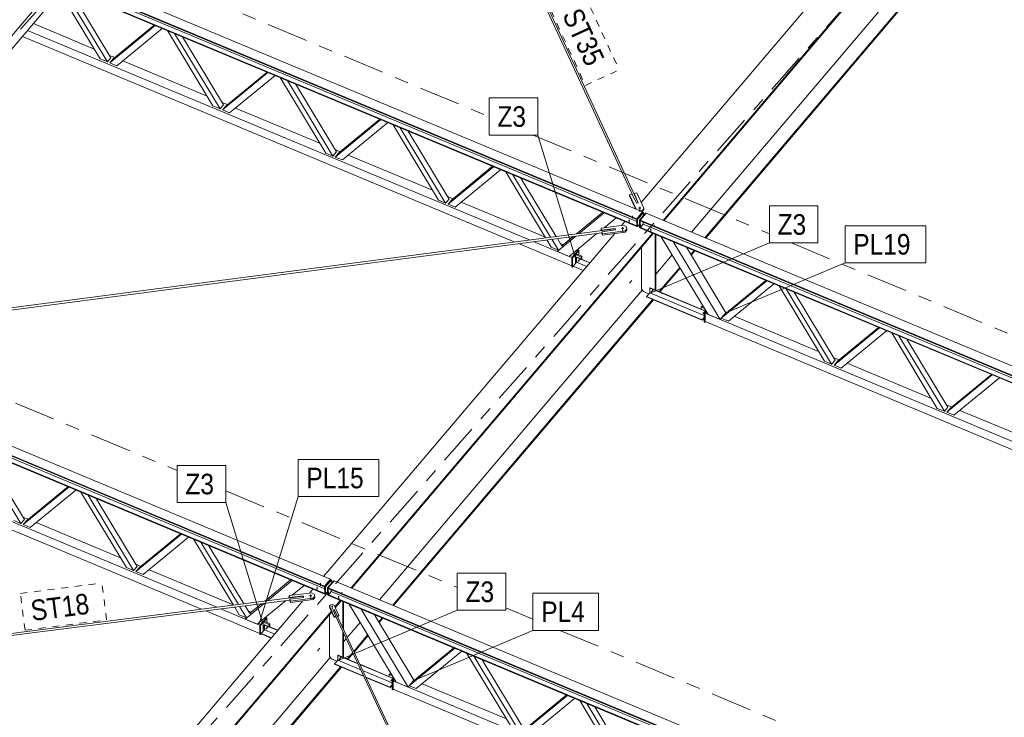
# Model space of a CAD drawing. Header units: millimetres. Extents: x -698 to 216, y -34 to 576.
# Tile 63 of 88: x -78 to -7, y 116 to 166. Entities that reach past the tile are written whole.
import ezdxf

# ---------------------------------------------------------------- set-up
doc = ezdxf.new("R2010")
doc.units = ezdxf.units.MM
for name, pattern in [('XKITLINE00', [0]), ('XKITLINE02', [4, 2, -2]), ('XKITLINE03', [6, 3, -1, 1, -1]), ('XKITLINE04', [3, 0.5, -0.5, 0.5, -0.5, 0.5, -0.5])]:
    doc.linetypes.add(name, pattern=pattern)
for name, color, linetype, lineweight in [('Element', 2, 'Continuous', 0), ('Spoina', 1, 'Continuous', 0), ('Znak elementu', 2, 'Continuous', 0), ('Śruba', 3, 'Continuous', 0)]:
    doc.layers.add(name, color=color, linetype=linetype, lineweight=lineweight)
doc.styles.add('ARIAL', font='ARIAL.TTF')

msp = doc.modelspace()

# ---------------------------------------------------------------- hatches: boundary and pattern name
at = {"layer": 'Śruba'}
for points in [[(-33.118, 152.604), (-33.127, 152.604), (-33.135, 152.606), (-33.144, 152.608), (-33.152, 152.61), (-33.16, 152.613), (-33.167, 152.617), (-33.174, 152.621), (-33.18, 152.626), (-33.186, 152.631), (-33.19, 152.636), (-33.194, 152.642), (-33.197, 152.648), (-33.2, 152.654), (-33.201, 152.66), (-33.202, 152.666), (-33.202, 152.673), (-33.2, 152.679), (-33.198, 152.685), (-33.195, 152.691), (-33.192, 152.697), (-33.187, 152.703), (-33.182, 152.708), (-33.176, 152.713), (-33.169, 152.717), (-33.162, 152.721), (-33.155, 152.725), (-33.147, 152.727), (-33.138, 152.73), (-33.13, 152.732), (-33.121, 152.733), (-33.112, 152.733), (-33.103, 152.733), (-33.094, 152.732), (-33.085, 152.731), (-33.076, 152.729), (-33.068, 152.727), (-33.061, 152.724), (-33.053, 152.72), (-33.046, 152.716), (-33.04, 152.711), (-33.035, 152.706), (-33.03, 152.701), (-33.026, 152.695), (-33.023, 152.689), (-33.021, 152.683), (-33.019, 152.677), (-33.019, 152.671), (-33.019, 152.664), (-33.02, 152.658), (-33.022, 152.652), (-33.025, 152.646), (-33.029, 152.64), (-33.033, 152.634), (-33.038, 152.629), (-33.044, 152.624), (-33.051, 152.62), (-33.058, 152.616), (-33.066, 152.612), (-33.074, 152.609), (-33.082, 152.607), (-33.091, 152.605), (-33.1, 152.604), (-33.109, 152.604)], [(-34.36, 151.134), (-34.369, 151.135), (-34.378, 151.136), (-34.386, 151.138), (-34.394, 151.14), (-34.402, 151.144), (-34.409, 151.147), (-34.416, 151.151), (-34.422, 151.156), (-34.428, 151.161), (-34.432, 151.166), (-34.436, 151.172), (-34.44, 151.178), (-34.442, 151.184), (-34.443, 151.19), (-34.444, 151.197), (-34.444, 151.203), (-34.443, 151.209), (-34.44, 151.215), (-34.438, 151.221), (-34.434, 151.227), (-34.429, 151.233), (-34.424, 151.238), (-34.418, 151.243), (-34.412, 151.247), (-34.405, 151.251), (-34.397, 151.255), (-34.389, 151.258), (-34.38, 151.26), (-34.372, 151.262), (-34.363, 151.263), (-34.354, 151.263), (-34.345, 151.263), (-34.336, 151.263), (-34.327, 151.261), (-34.319, 151.259), (-34.31, 151.257), (-34.303, 151.254), (-34.295, 151.25), (-34.289, 151.246), (-34.282, 151.241), (-34.277, 151.236), (-34.272, 151.231), (-34.268, 151.225), (-34.265, 151.219), (-34.263, 151.213), (-34.261, 151.207), (-34.261, 151.201), (-34.261, 151.194), (-34.262, 151.188), (-34.264, 151.182), (-34.267, 151.176), (-34.271, 151.17), (-34.275, 151.164), (-34.281, 151.159), (-34.286, 151.154), (-34.293, 151.15), (-34.3, 151.146), (-34.308, 151.142), (-34.316, 151.14), (-34.324, 151.137), (-34.333, 151.135), (-34.342, 151.134), (-34.351, 151.134)], [(-33.89, 151.712), (-33.901, 151.714), (-33.912, 151.718), (-33.921, 151.723), (-33.928, 151.729), (-33.933, 151.736), (-33.937, 151.744), (-33.938, 151.752), (-33.937, 151.76), (-33.934, 151.768), (-33.929, 151.775), (-33.922, 151.781), (-33.913, 151.787), (-33.903, 151.791), (-33.892, 151.793), (-33.881, 151.794), (-33.87, 151.794), (-33.859, 151.792), (-33.848, 151.788), (-33.839, 151.783), (-33.832, 151.777), (-33.826, 151.77), (-33.823, 151.762), (-33.822, 151.754), (-33.823, 151.746), (-33.826, 151.739), (-33.831, 151.731), (-33.838, 151.725), (-33.847, 151.72), (-33.857, 151.715), (-33.868, 151.713), (-33.879, 151.712)], [(-32.323, 151.058), (-32.334, 151.06), (-32.344, 151.063), (-32.353, 151.068), (-32.361, 151.074), (-32.366, 151.081), (-32.37, 151.089), (-32.371, 151.097), (-32.37, 151.105), (-32.367, 151.113), (-32.362, 151.12), (-32.355, 151.127), (-32.346, 151.132), (-32.336, 151.136), (-32.325, 151.139), (-32.314, 151.14), (-32.302, 151.139), (-32.291, 151.137), (-32.281, 151.133), (-32.272, 151.128), (-32.265, 151.122), (-32.259, 151.115), (-32.256, 151.108), (-32.254, 151.1), (-32.255, 151.092), (-32.258, 151.084), (-32.264, 151.077), (-32.271, 151.07), (-32.279, 151.065), (-32.289, 151.061), (-32.3, 151.058), (-32.312, 151.057)], [(-37.526, 148.846), (-37.519, 148.837), (-37.514, 148.828), (-37.51, 148.819), (-37.508, 148.81), (-37.508, 148.801), (-37.51, 148.794), (-37.514, 148.788), (-37.52, 148.784), (-37.527, 148.781), (-37.535, 148.78), (-37.544, 148.78), (-37.553, 148.783), (-37.563, 148.787), (-37.573, 148.793), (-37.582, 148.8), (-37.59, 148.808), (-37.597, 148.816), (-37.602, 148.826), (-37.606, 148.835), (-37.608, 148.844), (-37.607, 148.852), (-37.605, 148.859), (-37.602, 148.865), (-37.596, 148.87), (-37.589, 148.873), (-37.581, 148.874), (-37.572, 148.873), (-37.562, 148.871), (-37.552, 148.867), (-37.543, 148.861), (-37.534, 148.854)], [(-32.198, 146.62), (-32.191, 146.611), (-32.186, 146.602), (-32.182, 146.593), (-32.18, 146.584), (-32.18, 146.576), (-32.182, 146.569), (-32.186, 146.563), (-32.191, 146.558), (-32.198, 146.555), (-32.207, 146.554), (-32.216, 146.555), (-32.225, 146.557), (-32.235, 146.561), (-32.245, 146.567), (-32.254, 146.574), (-32.262, 146.582), (-32.269, 146.591), (-32.274, 146.6), (-32.278, 146.609), (-32.279, 146.618), (-32.279, 146.626), (-32.277, 146.634), (-32.273, 146.64), (-32.268, 146.644), (-32.261, 146.647), (-32.253, 146.648), (-32.244, 146.648), (-32.234, 146.645), (-32.224, 146.641), (-32.215, 146.635), (-32.206, 146.628)], [(-28.437, 145.049), (-28.43, 145.041), (-28.425, 145.031), (-28.421, 145.022), (-28.419, 145.013), (-28.419, 145.005), (-28.421, 144.998), (-28.425, 144.992), (-28.431, 144.987), (-28.438, 144.984), (-28.446, 144.983), (-28.455, 144.984), (-28.465, 144.986), (-28.474, 144.99), (-28.484, 144.996), (-28.493, 145.003), (-28.501, 145.011), (-28.508, 145.02), (-28.513, 145.029), (-28.517, 145.038), (-28.519, 145.047), (-28.519, 145.055), (-28.517, 145.063), (-28.513, 145.069), (-28.507, 145.073), (-28.5, 145.076), (-28.492, 145.077), (-28.483, 145.077), (-28.473, 145.074), (-28.464, 145.07), (-28.454, 145.064), (-28.445, 145.057)], [(-56.586, 124.965), (-56.597, 124.967), (-56.608, 124.971), (-56.617, 124.976), (-56.624, 124.982), (-56.629, 124.989), (-56.633, 124.996), (-56.634, 125.004), (-56.633, 125.012), (-56.63, 125.02), (-56.625, 125.028), (-56.618, 125.034), (-56.609, 125.039), (-56.599, 125.043), (-56.588, 125.046), (-56.577, 125.047), (-56.566, 125.046), (-56.555, 125.044), (-56.544, 125.041), (-56.535, 125.036), (-56.528, 125.03), (-56.522, 125.023), (-56.519, 125.015), (-56.518, 125.007), (-56.519, 124.999), (-56.522, 124.991), (-56.527, 124.984), (-56.534, 124.977), (-56.543, 124.972), (-56.553, 124.968), (-56.564, 124.966), (-56.575, 124.964)], [(-57.054, 124.387), (-57.063, 124.388), (-57.071, 124.389), (-57.08, 124.391), (-57.088, 124.394), (-57.096, 124.397), (-57.103, 124.401), (-57.11, 124.405), (-57.116, 124.409), (-57.122, 124.414), (-57.126, 124.42), (-57.13, 124.425), (-57.134, 124.431), (-57.136, 124.437), (-57.137, 124.444), (-57.138, 124.45), (-57.138, 124.456), (-57.136, 124.463), (-57.134, 124.469), (-57.131, 124.475), (-57.128, 124.481), (-57.123, 124.486), (-57.118, 124.492), (-57.112, 124.497), (-57.106, 124.501), (-57.098, 124.505), (-57.091, 124.508), (-57.083, 124.511), (-57.074, 124.514), (-57.066, 124.515), (-57.057, 124.516), (-57.048, 124.517), (-57.039, 124.517), (-57.03, 124.516), (-57.021, 124.515), (-57.013, 124.513), (-57.004, 124.51), (-56.997, 124.507), (-56.989, 124.504), (-56.983, 124.5), (-56.976, 124.495), (-56.971, 124.49), (-56.966, 124.485), (-56.962, 124.479), (-56.959, 124.473), (-56.957, 124.467), (-56.955, 124.461), (-56.955, 124.454), (-56.955, 124.448), (-56.956, 124.442), (-56.958, 124.435), (-56.961, 124.429), (-56.965, 124.423), (-56.969, 124.418), (-56.974, 124.413), (-56.98, 124.408), (-56.987, 124.403), (-56.994, 124.399), (-57.002, 124.396), (-57.01, 124.393), (-57.018, 124.391), (-57.027, 124.389), (-57.036, 124.388), (-57.045, 124.387)], [(-55.019, 124.31), (-55.03, 124.312), (-55.04, 124.316), (-55.049, 124.321), (-55.057, 124.327), (-55.062, 124.334), (-55.066, 124.342), (-55.067, 124.35), (-55.066, 124.358), (-55.063, 124.366), (-55.058, 124.373), (-55.051, 124.379), (-55.042, 124.385), (-55.032, 124.389), (-55.021, 124.391), (-55.01, 124.392), (-54.998, 124.392), (-54.987, 124.39), (-54.977, 124.386), (-54.968, 124.381), (-54.961, 124.375), (-54.955, 124.368), (-54.952, 124.36), (-54.95, 124.352), (-54.951, 124.344), (-54.954, 124.336), (-54.96, 124.329), (-54.967, 124.323), (-54.975, 124.317), (-54.985, 124.313), (-54.996, 124.311), (-55.008, 124.31)], [(-55.496, 123.635), (-55.507, 123.637), (-55.517, 123.641), (-55.526, 123.646), (-55.534, 123.652), (-55.539, 123.659), (-55.543, 123.666), (-55.544, 123.674), (-55.543, 123.683), (-55.54, 123.69), (-55.535, 123.698), (-55.528, 123.704), (-55.519, 123.709), (-55.509, 123.713), (-55.498, 123.716), (-55.487, 123.717), (-55.475, 123.717), (-55.464, 123.714), (-55.454, 123.711), (-55.445, 123.706), (-55.438, 123.7), (-55.432, 123.693), (-55.429, 123.685), (-55.427, 123.677), (-55.428, 123.669), (-55.432, 123.661), (-55.437, 123.654), (-55.444, 123.648), (-55.453, 123.642), (-55.463, 123.638), (-55.474, 123.636), (-55.485, 123.635)], [(-60.222, 122.098), (-60.215, 122.09), (-60.21, 122.08), (-60.206, 122.071), (-60.204, 122.062), (-60.204, 122.054), (-60.206, 122.047), (-60.21, 122.041), (-60.216, 122.036), (-60.223, 122.033), (-60.231, 122.032), (-60.24, 122.033), (-60.249, 122.035), (-60.259, 122.04), (-60.269, 122.045), (-60.278, 122.052), (-60.286, 122.06), (-60.293, 122.069), (-60.298, 122.078), (-60.302, 122.087), (-60.303, 122.096), (-60.303, 122.105), (-60.301, 122.112), (-60.298, 122.118), (-60.292, 122.122), (-60.285, 122.125), (-60.277, 122.126), (-60.268, 122.126), (-60.258, 122.123), (-60.248, 122.119), (-60.239, 122.113), (-60.23, 122.106)], [(-54.894, 119.888), (-54.887, 119.88), (-54.882, 119.87), (-54.878, 119.861), (-54.876, 119.852), (-54.876, 119.844), (-54.878, 119.837), (-54.882, 119.831), (-54.888, 119.826), (-54.895, 119.823), (-54.903, 119.822), (-54.912, 119.823), (-54.922, 119.825), (-54.931, 119.829), (-54.941, 119.835), (-54.95, 119.842), (-54.958, 119.85), (-54.965, 119.859), (-54.97, 119.868), (-54.974, 119.877), (-54.976, 119.886), (-54.976, 119.894), (-54.974, 119.902), (-54.97, 119.908), (-54.964, 119.912), (-54.957, 119.915), (-54.949, 119.916), (-54.94, 119.916), (-54.93, 119.913), (-54.921, 119.909), (-54.911, 119.903), (-54.902, 119.896)], [(-51.133, 118.317), (-51.126, 118.309), (-51.121, 118.299), (-51.117, 118.29), (-51.116, 118.281), (-51.116, 118.273), (-51.118, 118.266), (-51.122, 118.26), (-51.127, 118.255), (-51.134, 118.252), (-51.142, 118.251), (-51.151, 118.252), (-51.161, 118.254), (-51.171, 118.258), (-51.18, 118.264), (-51.189, 118.271), (-51.197, 118.279), (-51.204, 118.288), (-51.209, 118.297), (-51.213, 118.306), (-51.215, 118.315), (-51.215, 118.324), (-51.213, 118.331), (-51.209, 118.337), (-51.204, 118.341), (-51.197, 118.344), (-51.188, 118.345), (-51.179, 118.345), (-51.17, 118.342), (-51.16, 118.338), (-51.15, 118.332), (-51.141, 118.325)]]:
    msp.add_hatch(color=256, dxfattribs=at).paths.add_polyline_path(points, flags=17)

# ---------------------------------------------------------------- linework, layer by layer
at = {"layer": 'Element', "linetype": 'XKITLINE00', "lineweight": 0}
for p, q in [((-33.233, 153.042), (-52.545, 194.972)), ((-33.671, 153.68), (-52.355, 194.248)), ((-118.134, 187.997), (-32.9, 152.394)), ((-33.332, 151.885), (-118.566, 187.488)), ((-33.331, 151.838), (-118.565, 187.441)), ((-33.32, 151.367), (-118.554, 186.97)), ((-33.319, 151.32), (-118.553, 186.923)), ((-33.007, 153.075), (-14.544, 174.834)), ((-31.41, 151.772), (-12.549, 174)), ((-31.35, 151.747), (-12.547, 173.906)), ((-75.661, 169.381), (-33.327, 151.698)), ((-29.35, 150.912), (-13.416, 169.686)), ((-28.374, 150.504), (-12.44, 169.278)), ((-28.313, 150.479), (-12.438, 169.184)), ((-75.866, 168.644), (-97.145, 143.567)), ((-71.834, 163.305), (-74.954, 168.476)), ((-74.559, 168.547), (-71.575, 163.6)), ((-75.845, 167.702), (-96.58, 143.266)), ((-72.352, 163.522), (-75.211, 168.26)), ((-77.634, 165.594), (-41.13, 150.346)), ((-77.213, 166.089), (-72.785, 164.239)), ((-71.662, 163.234), (-68.353, 165.954)), ((-71.403, 163.528), (-68.418, 165.981)), ((-67.835, 165.738), (-71.144, 163.017)), ((-64.15, 160.096), (-67.459, 165.581)), ((-78.013, 165.147), (-42.232, 150.202)), ((-63.632, 159.879), (-66.941, 165.364)), ((-66.357, 165.12), (-63.373, 160.174)), ((-71.834, 163.305), (-72.352, 163.522)), ((-71.575, 163.6), (-71.834, 163.305)), ((-71.683, 163.779), (-71.295, 163.617)), ((-71.662, 163.234), (-71.403, 163.528)), ((-70.711, 163.373), (-64.583, 160.813)), ((-71.144, 163.017), (-71.662, 163.234)), ((-63.46, 159.807), (-60.151, 162.528)), ((-63.201, 160.102), (-60.216, 162.555)), ((-59.633, 162.312), (-62.942, 159.591)), ((-55.948, 156.67), (-59.257, 162.155)), ((-55.43, 156.453), (-58.739, 161.938)), ((-140.83, 161.25), (-55.596, 125.647)), ((-58.155, 161.694), (-55.17, 156.747)), ((-56.028, 125.138), (-141.262, 160.741)), ((-56.027, 125.091), (-141.261, 160.694)), ((-56.016, 124.62), (-141.25, 160.223)), ((-56.015, 124.573), (-141.249, 160.176)), ((-63.632, 159.879), (-64.15, 160.096)), ((-63.373, 160.174), (-63.632, 159.879)), ((-63.481, 160.353), (-63.092, 160.191)), ((-63.46, 159.807), (-63.201, 160.102)), ((-62.942, 159.591), (-63.46, 159.807)), ((-62.509, 159.947), (-56.381, 157.387)), ((-55.258, 156.381), (-51.948, 159.102)), ((-54.998, 156.676), (-52.014, 159.129)), ((-51.431, 158.886), (-54.74, 156.165)), ((-47.745, 153.243), (-51.055, 158.728)), ((-47.227, 153.027), (-50.537, 158.512)), ((-49.953, 158.268), (-46.968, 153.321)), ((-55.279, 156.927), (-54.89, 156.765)), ((-55.43, 156.453), (-55.948, 156.67)), ((-55.17, 156.747), (-55.43, 156.453)), ((-55.258, 156.381), (-54.998, 156.676)), ((-54.74, 156.165), (-55.258, 156.381)), ((-54.307, 156.521), (-48.178, 153.961)), ((-47.055, 152.955), (-43.746, 155.676)), ((-46.796, 153.249), (-43.811, 155.703)), ((-43.228, 155.459), (-46.537, 152.739)), ((-39.955, 150.5), (-42.852, 155.302)), ((-39.596, 150.547), (-42.334, 155.086)), ((-39.191, 150.6), (-41.75, 154.842)), ((-46.968, 153.321), (-47.227, 153.027)), ((-47.076, 153.501), (-46.688, 153.338)), ((-33.847, 153.637), (-33.649, 153.685)), ((-33.845, 153.543), (-33.847, 153.637)), ((-33.364, 152.588), (-33.847, 153.637)), ((-33.415, 152.61), (-33.845, 153.543)), ((-33.649, 153.685), (-33.341, 153.016)), ((-33.522, 153.716), (-33.324, 153.763)), ((-33.521, 153.666), (-33.522, 153.716)), ((-33.214, 153.046), (-33.522, 153.716)), ((-33.324, 153.763), (-32.81, 152.648)), ((-47.227, 153.027), (-47.745, 153.243)), ((-47.055, 152.955), (-46.796, 153.249)), ((-46.537, 152.739), (-47.055, 152.955)), ((-46.104, 153.095), (-39.976, 150.535)), ((-33.341, 153.016), (-33.214, 153.046)), ((-32.81, 152.648), (-32.917, 152.498)), ((-32.915, 152.404), (-32.808, 152.554)), ((-32.808, 152.554), (-32.81, 152.648)), ((-37.706, 150.794), (-35.804, 152.358)), ((-37.511, 150.82), (-35.695, 152.312)), ((-35.709, 151.23), (-34.832, 151.952)), ((-35.695, 152.312), (-35.695, 152.313)), ((-34.832, 151.952), (-35.695, 152.312)), ((-34.831, 151.952), (-34.832, 151.952)), ((-32.9, 152.394), (-33.332, 151.885)), ((-33.332, 151.885), (-33.331, 151.838)), ((-33.331, 151.868), (-32.899, 152.377)), ((-33.319, 151.338), (-33.331, 151.868)), ((-33.274, 151.844), (-33.331, 151.868)), ((-32.842, 152.353), (-33.274, 151.844)), ((-33.262, 151.314), (-33.274, 151.844)), ((-33.132, 151.784), (-32.7, 152.293)), ((-33.075, 151.778), (-32.643, 152.287)), ((-32.917, 152.498), (-33.063, 152.463)), ((-32.919, 152.403), (-32.915, 152.404)), ((-32.915, 152.404), (-32.917, 152.498)), ((-32.899, 152.377), (-32.9, 152.394)), ((-32.899, 152.377), (-32.842, 152.353)), ((-32.837, 152.132), (-32.842, 152.353)), ((-32.7, 152.293), (-32.654, 152.274)), ((-32.643, 152.287), (45.539, 119.631)), ((-96.695, 143.076), (-34.894, 151.162)), ((-35.921, 151.203), (-34.278, 151.418)), ((-35.919, 151.109), (-35.921, 151.203)), ((-35.886, 151.058), (-35.921, 151.203)), ((-35.9, 151.03), (-35.919, 151.109)), ((-34.9, 151.187), (-35.886, 151.058)), ((-34.9, 151.161), (-34.9, 151.187)), ((-34.894, 151.162), (-34.9, 151.187)), ((-34.887, 151.142), (-34.894, 151.162)), ((-34.88, 151.106), (-34.887, 151.142)), ((-34.43, 151.398), (-34.188, 151.683)), ((-34.278, 151.418), (-34.086, 151.323)), ((-34.044, 151.149), (-34.181, 151.012)), ((-34.086, 151.323), (-34.044, 151.149)), ((-34.042, 151.055), (-34.044, 151.149)), ((-33.319, 151.32), (-33.32, 151.367)), ((-33.262, 151.314), (-33.319, 151.338)), ((-33.308, 151.333), (-33.319, 151.32)), ((-33.125, 151.476), (-33.262, 151.314)), ((-33.119, 151.254), (-33.132, 151.784)), ((-33.132, 151.784), (-33.075, 151.761)), ((-33.119, 151.254), (-33.062, 151.231)), ((45.107, 119.121), (-33.075, 151.778)), ((-33.075, 151.778), (-33.074, 151.731)), ((-33.062, 151.231), (-33.075, 151.761)), ((45.108, 119.074), (-33.074, 151.731)), ((-32.858, 151.502), (-33.063, 151.26)), ((45.119, 118.603), (-33.063, 151.26)), ((-33.063, 151.26), (-33.062, 151.213)), ((45.12, 118.556), (-33.062, 151.213)), ((-32.861, 151.642), (-32.858, 151.502)), ((-32.858, 151.502), (45.111, 118.934)), ((-95.672, 143.046), (-35.857, 150.873)), ((-56.101, 125.858), (-34.92, 150.821)), ((-54.106, 125.025), (-32.193, 150.85)), ((-54.046, 125), (-32.132, 150.825)), ((-39.025, 149.601), (-39.505, 150.396)), ((-39.112, 149.503), (-37.747, 150.626)), ((-38.766, 149.896), (-39.1, 150.449)), ((-38.68, 149.993), (-37.942, 150.6)), ((-38.249, 149.142), (-36.198, 150.828)), ((-35.962, 151.022), (-35.909, 151.066)), ((-35.886, 151.032), (-35.886, 151.058)), ((-35.859, 150.942), (-34.873, 151.071)), ((-35.856, 150.848), (-35.859, 150.942)), ((-35.824, 150.797), (-35.859, 150.942)), ((-35.822, 150.703), (-35.856, 150.848)), ((-34.181, 151.012), (-35.824, 150.797)), ((-35.822, 150.703), (-35.824, 150.797)), ((-34.178, 150.918), (-35.822, 150.703)), ((-34.875, 151.07), (-34.88, 151.106)), ((-34.873, 151.071), (-34.879, 151.096)), ((-34.178, 150.918), (-34.181, 151.012)), ((-34.178, 150.918), (-34.042, 151.055)), ((-32, 146.707), (-32, 150.769)), ((-31.948, 146.685), (-31.948, 150.748)), ((-31.549, 150.581), (-30.686, 150.22)), ((-31.549, 150.581), (-31.549, 150.581)), ((-31.549, 150.581), (-28.132, 144.917)), ((-41.935, 150.078), (-38.049, 148.454)), ((-40.833, 150.222), (-39.112, 149.503)), ((-39.543, 149.817), (-39.864, 150.349)), ((-39.026, 149.601), (-39.543, 149.817)), ((-38.874, 150.075), (-38.68, 149.993)), ((-38.766, 149.896), (-38.68, 149.993)), ((-32.976, 149.83), (-32.976, 146.764)), ((-30.686, 150.22), (-30.686, 150.22)), ((-30.686, 150.22), (-27.269, 144.556)), ((-26.837, 145.047), (-29.712, 149.814)), ((-39.112, 149.503), (-39.026, 149.601)), ((-39.112, 149.503), (-38.249, 149.142)), ((-39.046, 149.476), (-38.047, 149.058)), ((-37.573, 149.595), (-38.049, 149.056)), ((-38.049, 148.391), (-38.049, 149.056)), ((-38.049, 149.056), (-38.006, 149.038)), ((-37.53, 149.577), (-38.006, 149.038)), ((-38.006, 149.038), (-38.006, 148.373)), ((-37.742, 149.337), (-37.794, 149.278)), ((-37.794, 148.616), (-37.794, 149.278)), ((-37.794, 149.278), (-37.367, 149.099)), ((-37.315, 149.158), (-37.742, 149.337)), ((-37.708, 149.587), (-37.614, 149.548)), ((-37.687, 149.082), (-37.7, 149.068)), ((-37.7, 149.068), (-36.746, 148.669)), ((-37.7, 149.068), (-37.7, 148.723)), ((-37.687, 149.082), (-36.733, 148.684)), ((-37.53, 149.577), (-37.573, 149.595)), ((-37.53, 149.248), (-37.53, 149.577)), ((-37.315, 149.158), (-37.367, 149.099)), ((-37.367, 149.099), (-37.367, 148.948)), ((-37.315, 148.927), (-37.315, 149.158)), ((-31.948, 147.849), (-30.752, 149.259)), ((-29.399, 149.295), (-29.156, 149.582)), ((-29.365, 149.239), (-29.096, 149.556)), ((-38.006, 148.373), (-38.049, 148.391)), ((-38.006, 148.373), (-37.947, 148.44)), ((-37.7, 148.723), (-37.947, 148.443)), ((-37.947, 148.443), (-37.201, 148.132)), ((-37.947, 148.443), (-37.947, 148.425)), ((-37.947, 148.425), (-37.212, 148.119)), ((-37.7, 148.723), (-36.961, 148.414)), ((-31.702, 146.582), (-30.203, 148.349)), ((-31.641, 146.557), (-30.168, 148.292)), ((-32.359, 146.857), (-32.372, 146.842)), ((-28.326, 145.152), (-32.372, 146.842)), ((-32.372, 146.842), (-32.372, 146.497)), ((-32.359, 146.857), (-28.313, 145.167)), ((-27.182, 144.654), (-23.873, 147.375)), ((-26.923, 144.949), (-23.939, 147.402)), ((-23.356, 147.159), (-26.664, 144.438)), ((-19.67, 141.517), (-22.979, 147.001)), ((-52.048, 124.165), (-32.925, 146.699)), ((-32.976, 146.764), (-32.834, 146.583)), ((-32.834, 146.583), (-32.441, 146.419)), ((-32.372, 146.497), (-32.619, 146.218)), ((-28.573, 144.528), (-32.619, 146.218)), ((-32.619, 146.218), (-32.619, 146.2)), ((-28.573, 144.51), (-32.619, 146.2)), ((-32.372, 146.497), (-28.418, 144.846)), ((-19.152, 141.3), (-22.461, 146.785)), ((-21.877, 146.541), (-18.893, 141.594)), ((-51.072, 123.758), (-32.181, 146.017)), ((-51.011, 123.732), (-32.121, 145.992)), ((-28.634, 145.452), (-28.582, 145.511)), ((-28.394, 145.352), (-28.634, 145.452)), ((-28.634, 145.452), (-28.634, 145.301)), ((-28.582, 145.511), (-28.459, 145.459)), ((-28.573, 144.528), (-28.418, 144.703)), ((-28.418, 144.685), (-28.573, 144.51)), ((-28.418, 145.033), (-28.29, 145.179)), ((-28.418, 144.368), (-28.418, 145.033)), ((-28.418, 145.033), (-28.376, 145.015)), ((-28.376, 145.015), (-28.266, 145.139)), ((-28.376, 145.015), (-28.376, 144.35)), ((-28.255, 145.121), (-28.354, 145.009)), ((-28.354, 145.009), (39.242, 116.774)), ((-28.354, 145.009), (-28.354, 144.405)), ((-28.313, 145.167), (-28.326, 145.152)), ((-28.326, 145.137), (-28.326, 145.152)), ((-28.313, 145.152), (-28.313, 145.167)), ((-27.269, 144.556), (-28.132, 144.917)), ((-27.182, 144.655), (-26.837, 145.047)), ((-27.182, 144.654), (-26.923, 144.949)), ((-26.837, 145.047), (-26.815, 145.037)), ((-26.232, 144.794), (-20.103, 142.234)), ((-28.573, 144.51), (-28.573, 144.528)), ((-28.376, 144.35), (-28.418, 144.368)), ((-28.376, 144.35), (-28.335, 144.397)), ((-28.354, 144.405), (39.24, 116.171)), ((-27.269, 144.556), (-27.182, 144.654)), ((-26.664, 144.438), (-27.182, 144.654)), ((-18.98, 141.228), (-15.671, 143.949)), ((-18.721, 141.523), (-15.736, 143.976)), ((-15.153, 143.732), (-18.462, 141.012)), ((-11.468, 138.09), (-14.777, 143.575)), ((-10.95, 137.874), (-14.259, 143.359)), ((-98.441, 142.669), (-56.023, 124.951)), ((-13.675, 143.115), (-10.69, 138.168)), ((-19.152, 141.3), (-19.67, 141.517)), ((-18.893, 141.594), (-19.152, 141.3)), ((-19.001, 141.773), (-18.613, 141.611)), ((-18.98, 141.228), (-18.721, 141.523)), ((-18.462, 141.012), (-18.98, 141.228)), ((-18.029, 141.368), (-11.901, 138.808)), ((-10.778, 137.802), (-7.469, 140.523)), ((-10.518, 138.096), (-7.534, 140.55)), ((-6.951, 140.306), (-10.26, 137.586)), ((-10.798, 138.347), (-10.41, 138.185)), ((-10.95, 137.874), (-11.468, 138.09)), ((-10.69, 138.168), (-10.95, 137.874)), ((-10.778, 137.802), (-10.518, 138.096)), ((-10.26, 137.586), (-10.778, 137.802)), ((-9.827, 137.942), (-3.698, 135.382)), ((-95.656, 136.894), (-63.871, 123.617)), ((-95.282, 136.133), (-64.98, 123.476)), ((-78.126, 129.706), (-81.435, 135.191)), ((-80.851, 134.947), (-77.866, 130)), ((-77.954, 129.634), (-74.644, 132.355)), ((-77.694, 129.928), (-74.71, 132.382)), ((-74.127, 132.138), (-77.436, 129.418)), ((-70.441, 126.496), (-73.751, 131.981)), ((-69.923, 126.28), (-73.233, 131.765)), ((-72.648, 131.521), (-69.664, 126.574)), ((-78.126, 129.706), (-78.644, 129.922)), ((-77.866, 130), (-78.126, 129.706)), ((-77.975, 130.179), (-77.586, 130.017)), ((-77.954, 129.634), (-77.694, 129.928)), ((-77.436, 129.418), (-77.954, 129.634)), ((-77.003, 129.774), (-70.874, 127.214)), ((-69.751, 126.208), (-66.442, 128.928)), ((-69.492, 126.502), (-66.507, 128.956)), ((-65.924, 128.712), (-69.233, 125.991)), ((-62.662, 123.771), (-65.548, 128.555)), ((-62.302, 123.817), (-65.03, 128.339)), ((-61.897, 123.869), (-64.446, 128.095)), ((-69.923, 126.28), (-70.441, 126.496)), ((-69.664, 126.574), (-69.923, 126.28)), ((-69.772, 126.753), (-69.384, 126.591)), ((-69.751, 126.208), (-69.492, 126.502)), ((-69.233, 125.991), (-69.751, 126.208)), ((-68.8, 126.347), (-62.672, 123.788)), ((-60.384, 124.061), (-58.5, 125.611)), ((-60.19, 124.086), (-58.391, 125.565)), ((-57.528, 125.205), (-58.391, 125.565)), ((-58.391, 125.565), (-58.391, 125.565)), ((-55.596, 125.647), (-56.028, 125.138)), ((-56.027, 125.12), (-55.595, 125.629)), ((-55.538, 125.606), (-55.97, 125.096)), ((-55.828, 125.037), (-55.396, 125.546)), ((-55.771, 125.031), (-55.339, 125.54)), ((-55.595, 125.629), (-55.596, 125.647)), ((-55.595, 125.629), (-55.538, 125.606)), ((-55.533, 125.384), (-55.538, 125.606)), ((-55.396, 125.546), (-55.35, 125.527)), ((-55.339, 125.54), (22.843, 92.883)), ((-58.615, 124.462), (-56.97, 124.671)), ((-58.398, 124.489), (-57.528, 125.205)), ((-57.527, 125.205), (-57.528, 125.205)), ((-57.125, 124.651), (-56.884, 124.936)), ((-56.97, 124.671), (-56.779, 124.576)), ((-56.028, 125.138), (-56.027, 125.091)), ((-56.015, 124.59), (-56.027, 125.12)), ((-55.97, 125.096), (-56.027, 125.12)), ((-56.015, 124.573), (-56.016, 124.62)), ((-55.958, 124.567), (-55.97, 125.096)), ((-55.821, 124.728), (-55.958, 124.567)), ((-55.815, 124.507), (-55.828, 125.037)), ((-55.828, 125.037), (-55.771, 125.013)), ((22.411, 92.374), (-55.771, 125.031)), ((-55.771, 125.031), (-55.77, 124.984)), ((-55.758, 124.483), (-55.771, 125.013)), ((22.412, 92.327), (-55.77, 124.984)), ((-55.554, 124.755), (-55.759, 124.513)), ((-55.557, 124.895), (-55.554, 124.755)), ((-55.554, 124.755), (22.415, 92.187)), ((-87.654, 120.588), (-57.588, 124.417)), ((-87.559, 120.437), (-58.552, 124.132)), ((-77.549, 100.582), (-57.613, 124.076)), ((-60.945, 122.395), (-58.884, 124.089)), ((-58.649, 124.282), (-58.602, 124.321)), ((-58.612, 124.367), (-58.615, 124.462)), ((-58.581, 124.316), (-58.615, 124.462)), ((-58.594, 124.289), (-58.612, 124.367)), ((-57.594, 124.442), (-58.581, 124.316)), ((-58.58, 124.291), (-58.581, 124.316)), ((-58.554, 124.2), (-57.567, 124.326)), ((-58.552, 124.106), (-58.554, 124.2)), ((-58.52, 124.055), (-58.554, 124.2)), ((-58.518, 123.961), (-58.552, 124.106)), ((-56.876, 124.265), (-58.52, 124.055)), ((-58.518, 123.961), (-58.52, 124.055)), ((-56.874, 124.171), (-58.518, 123.961)), ((-57.594, 124.417), (-57.594, 124.442)), ((-57.588, 124.417), (-57.594, 124.442)), ((-57.581, 124.397), (-57.588, 124.417)), ((-57.574, 124.361), (-57.581, 124.397)), ((-57.57, 124.326), (-57.574, 124.361)), ((-57.567, 124.326), (-57.573, 124.352)), ((-56.738, 124.402), (-56.876, 124.265)), ((-56.874, 124.171), (-56.876, 124.265)), ((-56.874, 124.171), (-56.736, 124.308)), ((-56.779, 124.576), (-56.738, 124.402)), ((-56.736, 124.308), (-56.738, 124.402)), ((-55.958, 124.567), (-56.015, 124.59)), ((-56.004, 124.586), (-56.015, 124.573)), ((-55.815, 124.507), (-55.758, 124.483)), ((22.423, 91.856), (-55.759, 124.513)), ((-55.759, 124.513), (-55.758, 124.466)), ((22.424, 91.809), (-55.758, 124.466)), ((-55.283, 123.638), (-54.889, 124.103)), ((-55.254, 123.576), (-54.828, 124.077)), ((-54.697, 122.073), (-54.697, 124.022)), ((-54.645, 121.963), (-54.645, 124.001)), ((-75.464, 99.855), (-55.539, 123.337)), ((-75.373, 99.865), (-55.509, 123.275)), ((-64.681, 123.351), (-60.745, 121.707)), ((-63.572, 123.492), (-61.808, 122.756)), ((-62.239, 123.07), (-62.571, 123.62)), ((-61.721, 122.854), (-62.211, 123.666)), ((-61.808, 122.756), (-60.425, 123.893)), ((-61.462, 123.148), (-61.805, 123.717)), ((-61.57, 123.327), (-61.376, 123.246)), ((-61.462, 123.148), (-61.376, 123.246)), ((-61.376, 123.246), (-60.619, 123.868)), ((-55.678, 123.691), (-55.625, 123.766)), ((-55.677, 123.632), (-55.678, 123.691)), ((-55.326, 122.939), (-55.678, 123.691)), ((-55.677, 123.632), (-55.325, 122.88)), ((-55.625, 123.766), (-55.451, 123.809)), ((-55.451, 123.809), (-55.346, 123.772)), ((-55.416, 123.414), (-55.387, 123.421)), ((-55.416, 123.414), (-55.207, 122.968)), ((-55.401, 123.413), (-55.409, 123.398)), ((-55.367, 123.431), (-55.401, 123.413)), ((-55.334, 123.428), (-55.367, 123.431)), ((-55.35, 123.43), (-55.321, 123.437)), ((-55.346, 123.772), (-54.994, 123.02)), ((-55.32, 123.406), (-55.334, 123.428)), ((-55.32, 123.406), (-55.321, 123.437)), ((-55.112, 122.991), (-55.321, 123.437)), ((-45.83, 103.127), (-55.32, 123.406)), ((-54.245, 123.834), (-53.382, 123.473)), ((-54.245, 123.834), (-54.245, 123.834)), ((-54.245, 123.834), (-50.828, 118.17)), ((-53.382, 123.473), (-53.382, 123.473)), ((-53.382, 123.473), (-49.965, 117.809)), ((-61.722, 122.854), (-62.239, 123.07)), ((-61.808, 122.756), (-61.722, 122.854)), ((-61.808, 122.756), (-60.945, 122.395)), ((-61.742, 122.728), (-60.743, 122.311)), ((-60.269, 122.848), (-60.745, 122.308)), ((-60.226, 122.83), (-60.702, 122.29)), ((-60.438, 122.59), (-60.49, 122.531)), ((-60.49, 121.869), (-60.49, 122.531)), ((-60.49, 122.531), (-60.063, 122.352)), ((-60.011, 122.411), (-60.438, 122.59)), ((-60.404, 122.84), (-60.31, 122.801)), ((-60.226, 122.83), (-60.269, 122.848)), ((-60.226, 122.501), (-60.226, 122.83)), ((-55.673, 123.082), (-55.673, 120.032)), ((-55.207, 122.968), (-55.326, 122.939)), ((-55.325, 122.88), (-55.326, 122.939)), ((-55.325, 122.88), (-55.206, 122.909)), ((-55.206, 122.909), (-55.207, 122.968)), ((-45.93, 103.116), (-55.207, 122.939)), ((-54.994, 123.02), (-55.112, 122.991)), ((-55.112, 122.961), (-55.112, 122.991)), ((-55.1, 122.935), (-54.992, 122.961)), ((-54.992, 122.961), (-54.994, 123.02)), ((-54.386, 121.41), (-53.449, 122.514)), ((-52.408, 123.066), (-49.533, 118.3)), ((-52.097, 122.55), (-51.855, 122.835)), ((-52.063, 122.494), (-51.794, 122.81)), ((-60.745, 121.643), (-60.745, 122.308)), ((-60.745, 122.308), (-60.702, 122.29)), ((-60.702, 122.29), (-60.702, 121.625)), ((-60.396, 121.976), (-60.643, 121.696)), ((-60.383, 122.335), (-60.396, 122.32)), ((-60.396, 122.32), (-59.442, 121.921)), ((-60.396, 122.32), (-60.396, 121.976)), ((-60.396, 121.976), (-59.657, 121.667)), ((-60.383, 122.335), (-59.429, 121.936)), ((-60.011, 122.411), (-60.063, 122.352)), ((-60.063, 122.352), (-60.063, 122.201)), ((-60.011, 122.179), (-60.011, 122.411)), ((-54.697, 119.975), (-54.697, 121.849)), ((-60.702, 121.625), (-60.745, 121.643)), ((-60.702, 121.625), (-60.643, 121.693)), ((-60.643, 121.696), (-59.897, 121.385)), ((-60.643, 121.696), (-60.643, 121.678)), ((-60.643, 121.678), (-59.908, 121.371)), ((-54.645, 119.953), (-54.645, 121.738)), ((-54.645, 121.106), (-54.454, 121.33)), ((-53.916, 120.406), (-52.9, 121.604)), ((-53.887, 120.344), (-52.866, 121.547)), ((-54.391, 119.847), (-53.984, 120.326)), ((-49.878, 117.907), (-46.569, 120.628)), ((-49.619, 118.201), (-46.635, 120.655)), ((-46.051, 120.411), (-49.36, 117.691)), ((-72.48, 100.09), (-55.616, 119.961)), ((-55.673, 120.032), (-55.53, 119.851)), ((-55.53, 119.851), (-55.137, 119.687)), ((-55.069, 119.766), (-55.315, 119.486)), ((-55.056, 120.125), (-55.069, 120.11)), ((-55.069, 120.11), (-53.595, 119.494)), ((-55.069, 120.11), (-55.069, 119.766)), ((-55.069, 119.766), (-53.394, 119.066)), ((-55.056, 120.125), (-53.606, 119.519)), ((-54.33, 119.822), (-53.955, 120.264)), ((-42.366, 114.769), (-45.675, 120.254)), ((-41.848, 114.553), (-45.157, 120.038)), ((-44.573, 119.794), (-41.589, 114.847)), ((-71.016, 100.257), (-54.87, 119.282)), ((-70.925, 100.267), (-54.81, 119.257)), ((-55.315, 119.486), (-53.172, 118.591)), ((-55.315, 119.486), (-55.315, 119.468)), ((-55.315, 119.468), (-53.161, 118.568)), ((-53.476, 119.465), (-51.01, 118.435)), ((-53.464, 119.44), (-51.023, 118.42)), ((-53.264, 119.012), (-51.114, 118.114)), ((-53.041, 118.536), (-51.269, 117.796)), ((-53.031, 118.514), (-51.269, 117.778)), ((-51.33, 118.72), (-51.279, 118.779)), ((-51.103, 118.625), (-51.33, 118.72)), ((-51.33, 118.72), (-51.33, 118.569)), ((-51.279, 118.779), (-51.168, 118.732)), ((-51.114, 118.286), (-50.986, 118.431)), ((-51.114, 117.621), (-51.114, 118.286)), ((-51.114, 118.286), (-51.072, 118.268)), ((-51.072, 118.268), (-50.962, 118.392)), ((-51.072, 118.268), (-51.072, 117.603)), ((-50.951, 118.374), (-51.05, 118.262)), ((-51.05, 118.262), (-21.464, 105.904)), ((-51.05, 118.262), (-51.05, 117.658)), ((-51.01, 118.435), (-51.023, 118.42)), ((-51.023, 118.39), (-51.023, 118.42)), ((-51.01, 118.404), (-51.01, 118.435)), ((-49.965, 117.809), (-50.828, 118.17)), ((-49.533, 118.3), (-49.965, 117.809)), ((-49.878, 117.907), (-49.619, 118.201)), ((-49.533, 118.299), (-49.511, 118.29)), ((-51.269, 117.796), (-51.114, 117.972)), ((-51.269, 117.778), (-51.114, 117.953)), ((-51.269, 117.778), (-51.269, 117.796)), ((-51.072, 117.603), (-51.114, 117.621)), ((-51.072, 117.603), (-51.031, 117.649)), ((-51.05, 117.658), (-22.601, 105.774)), ((-49.36, 117.691), (-49.878, 117.907)), ((-48.928, 118.047), (-42.799, 115.486)), ((-41.676, 114.481), (-38.367, 117.201)), ((-41.417, 114.775), (-38.432, 117.229)), ((-37.849, 116.985), (-41.158, 114.265)), ((-34.164, 111.343), (-37.473, 116.828)), ((-33.646, 111.127), (-36.955, 116.611)), ((-36.371, 116.367), (-33.387, 111.421))]:
    msp.add_line(p, q, dxfattribs=at)
at = {"layer": 'Spoina', "linetype": 'XKITLINE03', "lineweight": 0}
for p, q in [((-173.369, 57.655), (27.223, 285.202)), ((-130.623, 39.8), (69.969, 267.347)), ((-121.026, 191.459), (-44.062, 159.311)), ((-128.338, 159.287), (-66.758, 133.564)), ((-40.87, 157.977), (-23.684, 150.799)), ((-22.066, 150.123), (106.459, 96.438)), ((-63.223, 132.088), (-46.381, 125.053)), ((-42.846, 123.576), (-40.874, 122.753)), ((-38.912, 121.933), (83.762, 70.691))]:
    msp.add_line(p, q, dxfattribs=at)
at = {"layer": 'Znak elementu', "linetype": 'XKITLINE04', "lineweight": 0}
for p, q in [((-37.112, 168.156), (-34.61, 162.723)), ((-39.564, 167.027), (-37.062, 161.594)), ((-37.062, 161.594), (-34.61, 162.723)), ((-78.159, 124.62), (-72.226, 125.376)), ((-71.885, 122.697), (-72.226, 125.376)), ((-77.818, 121.942), (-78.159, 124.62)), ((-77.818, 121.942), (-71.885, 122.697))]:
    msp.add_line(p, q, dxfattribs=at)
at = {"layer": 'Znak elementu', "linetype": 'XKITLINE00', "lineweight": 0}
for p, q in [((-44.062, 160.677), (-40.527, 160.677)), ((-44.062, 157.977), (-44.062, 160.677)), ((-40.527, 157.977), (-40.527, 160.677)), ((-44.062, 157.977), (-40.527, 157.977)), ((-37.681, 148.701), (-40.527, 157.977)), ((-23.684, 152.823), (-20.15, 152.823)), ((-23.684, 150.123), (-23.684, 152.823)), ((-20.15, 150.123), (-20.15, 152.823)), ((-18.178, 151.38), (-12.306, 151.38)), ((-18.178, 148.68), (-18.178, 151.38)), ((-12.306, 148.68), (-12.306, 151.38)), ((-32.344, 146.473), (-23.684, 150.123)), ((-23.684, 150.123), (-20.15, 150.123)), ((-26.838, 145.03), (-18.178, 148.68)), ((-18.178, 148.68), (-12.306, 148.68)), ((-66.758, 133.93), (-63.223, 133.93)), ((-66.758, 131.23), (-66.758, 133.93)), ((-63.223, 131.23), (-63.223, 133.93)), ((-57.952, 134.372), (-52.08, 134.372)), ((-57.952, 131.672), (-57.952, 134.372)), ((-52.08, 131.672), (-52.08, 134.372)), ((-66.758, 131.23), (-63.223, 131.23)), ((-60.377, 121.954), (-63.223, 131.23)), ((-60.799, 122.396), (-57.952, 131.672)), ((-57.952, 131.672), (-52.08, 131.672)), ((-46.381, 126.091), (-42.846, 126.091)), ((-46.381, 123.391), (-46.381, 126.091)), ((-42.846, 123.391), (-42.846, 126.091)), ((-40.874, 124.633), (-36.115, 124.633)), ((-40.874, 121.933), (-40.874, 124.633)), ((-36.115, 121.933), (-36.115, 124.633)), ((-55.041, 119.741), (-46.381, 123.391)), ((-46.381, 123.391), (-42.846, 123.391)), ((-49.534, 118.283), (-40.874, 121.933)), ((-40.874, 121.933), (-36.115, 121.933))]:
    msp.add_line(p, q, dxfattribs=at)
at = {"layer": 'Śruba', "linetype": 'XKITLINE00', "lineweight": 0}
for p, q in [((-33.112, 152.748), (-33.104, 152.395)), ((-34.354, 151.281), (-34.346, 150.928)), ((-33.877, 151.641), (-33.881, 151.818)), ((-32.31, 150.986), (-32.314, 151.163)), ((-37.45, 148.949), (-37.601, 148.778)), ((-32.282, 146.541), (-32.109, 146.738)), ((-28.361, 145.153), (-28.512, 144.981)), ((-56.573, 124.894), (-56.577, 125.071)), ((-57.048, 124.535), (-57.04, 124.181)), ((-55.006, 124.239), (-55.01, 124.416)), ((-55.487, 123.732), (-55.481, 123.467)), ((-60.146, 122.202), (-60.297, 122.03)), ((-54.979, 119.809), (-54.806, 120.006)), ((-51.057, 118.421), (-51.208, 118.249))]:
    msp.add_line(p, q, dxfattribs=at)
at = {"layer": 'Śruba', "linetype": 'XKITLINE02', "lineweight": 0}
for p, q in [((-33.635, 151.926), (-33.639, 152.103)), ((-32.068, 151.272), (-32.072, 151.448)), ((-33.85, 147.196), (-33.677, 147.392)), ((-56.331, 125.179), (-56.335, 125.356)), ((-54.764, 124.524), (-54.768, 124.701)), ((-56.546, 120.449), (-56.373, 120.645))]:
    msp.add_line(p, q, dxfattribs=at)

# ---------------------------------------------------------------- texts
at = {"layer": 'Znak elementu', "style": 'ARIAL', "width": 0.85}
for s, rotation, p in [('ST35', -65.27135, (-38.768, 166.733)), ('ST18', 7.25938, (-77.299, 122.613))]:
    msp.add_text(s, height=1.5, rotation=rotation, dxfattribs=at).set_placement(p)
for s, p in [('Z3', (-43.462, 158.577)), ('Z3', (-23.084, 150.723)), ('PL19', (-17.578, 149.28)), ('Z3', (-66.158, 131.83)), ('PL15', (-57.352, 132.272)), ('Z3', (-45.781, 123.991)), ('PL4', (-40.274, 122.533))]:
    msp.add_text(s, height=1.5, dxfattribs=at).set_placement(p)

doc.saveas('drawing.dxf')
